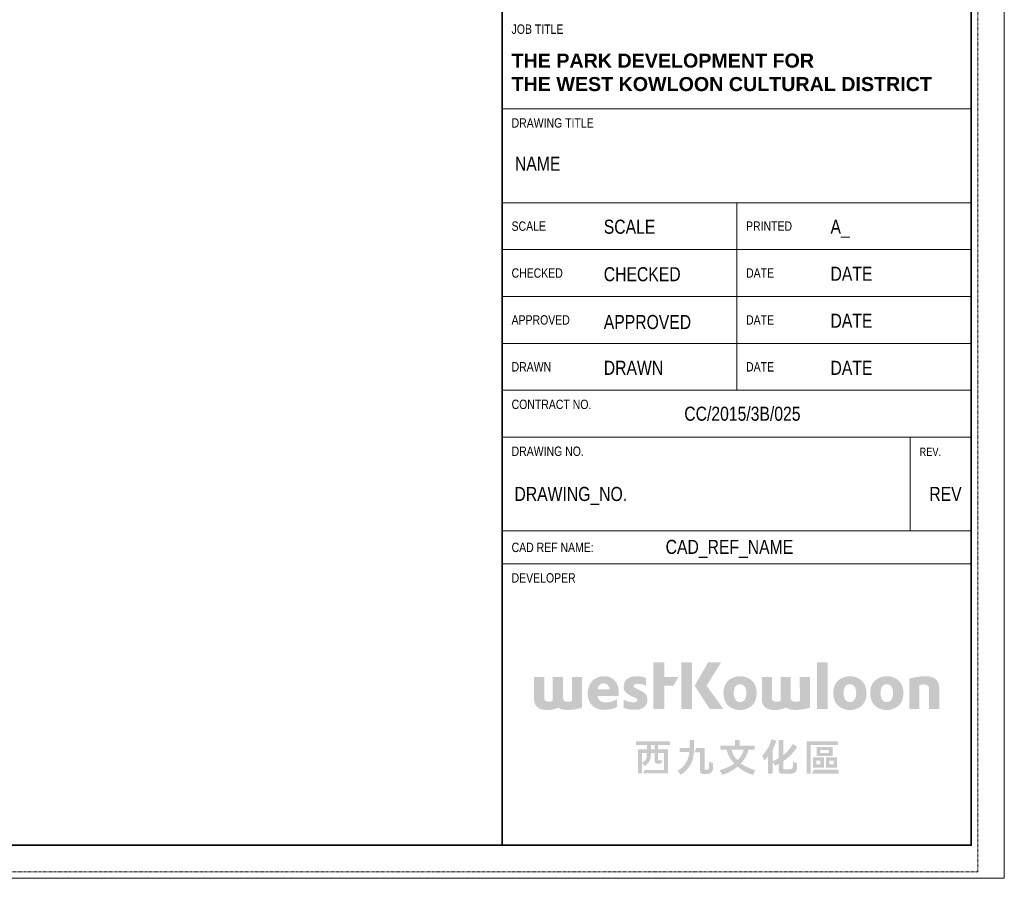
# Model space of a CAD drawing. Extents: x 0 to 840, y 0 to 594.
# Tile 1 of 16: x 630 to 840, y 0 to 183. Entities that reach past the tile are written whole.
import ezdxf
from ezdxf.enums import TextEntityAlignment as Align

# ---------------------------------------------------------------- set-up
doc = ezdxf.new("R2010")
doc.units = 0
doc.linetypes.add('5', pattern=[0.045, 0.02, -0.025])
doc.layers.get('0').update_dxf_attribs({"lineweight": 0})
doc.layers.get('DefPoints').update_dxf_attribs({"lineweight": 0})
doc.layers.add('00_Example', color=7, linetype='Continuous')
doc.layers.add('DW-TITLE', color=7, linetype='Continuous', lineweight=0)
doc.styles.add('English', font='arial.ttf', dxfattribs={"width": 0.8})
doc.styles.add('Style-Arial', font='arial.ttf', dxfattribs={"width": 0.8})
doc.styles.add('Swiss721BT Bold', font='swissb.ttf')

# ---------------------------------------------------------------- blocks, each defined once
blk = doc.blocks.new('Logo')
at = {"layer": 'DW-TITLE'}
h = blk.add_hatch(color=256, dxfattribs=at)
h.dxf.hatch_style = 1
h.paths.add_polyline_path([(17.86549175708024, -39.68821659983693), (19.69745584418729, -39.68821659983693), (19.69745584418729, -40.32682214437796), (17.86549175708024, -40.32682214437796)], flags=16)
h.paths.add_polyline_path([(17.07119018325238, -39.04961117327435), (20.49513752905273, -39.04961117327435), (20.49513752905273, -40.96204870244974), (17.07119018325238, -40.96204870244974)], flags=17)
h.paths.add_polyline_path([(19.06073673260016, -41.28276579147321), (21.37369109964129, -41.28276579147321), (21.37369109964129, -43.50492805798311), (19.06073673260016, -43.50492805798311)], flags=17)
h.paths.add_polyline_path([(19.777995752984, -42.00002481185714), (20.65643207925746, -42.00002481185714), (20.65643207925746, -42.78766903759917), (19.777995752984, -42.78766903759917)], flags=16)
h.paths.add_polyline_path([(16.27300414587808, -41.28276579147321), (18.58595851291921, -41.28276579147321), (18.58595851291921, -43.50492805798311), (16.27300414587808, -43.50492805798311)], flags=17)
h.paths.add_polyline_path([(16.99026316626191, -42.00002481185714), (17.86869949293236, -42.00002481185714), (17.86869949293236, -42.78766903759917), (16.99026316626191, -42.78766903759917)], flags=16)
h.paths.add_polyline_path([(16.51523618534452, -43.90464574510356), (21.76780138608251, -43.90464574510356), (21.76780138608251, -44.77441720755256), (15.9714453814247, -44.77441720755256)])
h.paths.add_polyline_path([(15.80047677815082, -38.65229289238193), (21.61181015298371, -38.65229289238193), (21.61181015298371, -37.85558783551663), (14.92434005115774, -37.85558783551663), (14.92434005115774, -44.77922386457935), (15.80047677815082, -44.77922386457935)])
edge = h.paths.add_edge_path()
edge.add_arc((4.14033496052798, -33.36242543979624), 10.46118023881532, 303.5964550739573, 326.8097873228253)
edge.add_line((12.89485562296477, -39.08908764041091), (11.96362735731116, -38.38053811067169))
edge.add_arc((5.160376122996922, -34.77294331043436), 7.700582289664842, 308.2610344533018, 332.0641057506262, ccw=False)
edge.add_line((9.928924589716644, -40.81942270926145), (9.928924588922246, -37.58745342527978))
edge.add_line((9.928924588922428, -37.58745342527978), (8.979224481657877, -37.58745342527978))
edge.add_line((8.979224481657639, -37.58745342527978), (8.979224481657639, -41.45989813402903))
edge.add_arc((5.160376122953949, -34.77294331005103), 7.700582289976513, 289.26614447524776, 299.7302253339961, ccw=False)
edge.add_line((7.701234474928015, -42.04226284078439), (7.701234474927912, -39.57277189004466))
edge.add_arc((-0.1421208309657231, -35.43688914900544), 8.867003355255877, 332.196852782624, 344.9495522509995)
edge.add_line((8.420722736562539, -37.73937878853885), (7.432097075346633, -37.37366738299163))
edge.add_arc((-0.1421208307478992, -35.43688914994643), 7.817920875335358, 315.5236258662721, 345.6564360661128, ccw=False)
edge.add_line((5.436273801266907, -40.91424253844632), (5.896743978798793, -41.92964359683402))
edge.add_arc((-0.1421208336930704, -35.436889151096), 8.867003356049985, 312.9256792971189, 320.2187342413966)
edge.add_line((6.672107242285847, -41.11051623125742), (6.672107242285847, -44.7532512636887))
edge.add_line((6.672107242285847, -44.7532512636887), (7.701234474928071, -44.7532512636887))
edge.add_line((7.701234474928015, -44.7532512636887), (7.701234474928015, -42.31538277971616))
edge.add_line((7.701234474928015, -42.31538277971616), (8.17438362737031, -43.01451036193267))
edge.add_arc((4.140334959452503, -33.36242543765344), 10.46118024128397, 292.6822855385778, 297.5522132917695)
edge.add_line((8.979224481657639, -42.63719984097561), (8.979224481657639, -44.14119434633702))
edge.add_arc((9.576052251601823, -44.14119434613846), 0.5968277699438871, 180.0000000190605, 270.000000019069)
edge.add_line((9.57605225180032, -44.73802211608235), (11.68933095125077, -44.73802211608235))
edge.add_arc((11.68933095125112, -43.54436657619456), 1.193655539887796, 270, 360.0000000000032)
edge.add_line((12.88298649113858, -43.54436657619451), (12.88298649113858, -42.51668205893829))
edge.add_line((12.88298649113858, -42.51668205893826), (12.00493674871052, -42.22281443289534))
edge.add_line((12.00493674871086, -42.22281443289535), (12.00493674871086, -43.14004304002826))
edge.add_arc((11.28874342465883, -43.14004303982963), 0.7161933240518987, 269.99999998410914, 359.9999999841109, ccw=False)
edge.add_line((11.28874342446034, -43.85623636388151), (10.16765569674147, -43.85623636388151))
edge.add_arc((10.16765569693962, -43.61750525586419), 0.2387311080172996, 180.0000000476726, 269.9999999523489, ccw=False)
edge.add_line((9.928924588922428, -43.61750525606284), (9.928924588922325, -42.07612282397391))
edge = h.paths.add_edge_path()
edge.add_line((3.838419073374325, -38.77920515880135), (0.6650732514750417, -38.77920515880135))
edge.add_line((0.6650732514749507, -38.77920515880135), (0.6650732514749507, -37.58221170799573))
edge.add_line((0.6650732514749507, -37.58221170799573), (-0.3690145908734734, -37.58221170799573))
edge.add_line((-0.3690145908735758, -37.58221170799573), (-0.3690145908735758, -38.77920515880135))
edge.add_line((-0.3690145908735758, -38.77920515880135), (-3.476731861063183, -38.77920515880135))
edge.add_line((-3.476731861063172, -38.77920515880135), (-3.476731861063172, -39.65671598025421))
edge.add_line((-3.476731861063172, -39.65671598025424), (-2.129496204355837, -39.65671598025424))
edge.add_arc((3.5743247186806, -38.39508876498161), 5.841684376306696, 192.4724276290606, 225.7932225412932)
edge.add_arc((-6.779780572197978, -33.08574502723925), 11.38598196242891, 286.0337096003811, 303.4797677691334, ccw=False)
edge.add_line((-3.634939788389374, -44.02880500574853), (-3.079927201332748, -45.00334214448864))
edge.add_arc((-5.533966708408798, -36.55435328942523), 8.79816586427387, 286.1961310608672, 310.5479758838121)
edge.add_arc((5.905136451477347, -36.55435328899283), 8.798165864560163, 229.4520241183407, 253.8038689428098)
edge.add_line((3.451096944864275, -45.00334214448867), (4.006109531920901, -44.02880500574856))
edge.add_arc((7.150950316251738, -33.08574502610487), 11.38598196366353, 236.520232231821, 253.96629039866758, ccw=False)
edge.add_arc((-3.203154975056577, -38.39508876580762), 5.841684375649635, 314.2067774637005, 347.5275723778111)
edge.add_line((2.500665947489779, -39.65671598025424), (3.838419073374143, -39.65671598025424))
edge.add_line((3.838419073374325, -39.65671598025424), (3.838419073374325, -38.77920515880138))
edge = h.paths.add_edge_path(flags=16)
edge.add_arc((-3.203154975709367, -38.39508876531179), 4.860151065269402, 314.20677746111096, 344.9545012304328, ccw=False)
edge.add_arc((3.574324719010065, -38.39508876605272), 4.860151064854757, 195.045498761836, 225.7932225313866, ccw=False)
edge.add_line((-1.119220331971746, -39.65671598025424), (1.490390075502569, -39.65671598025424))
edge = h.paths.add_edge_path()
edge.add_line((-6.801252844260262, -40.20370843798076), (-6.79857504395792, -39.25344055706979))
edge.add_line((-6.798575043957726, -39.25344055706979), (-8.543343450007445, -39.25344055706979))
edge.add_line((-8.543343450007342, -39.25344055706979), (-8.62438772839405, -39.41462370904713))
edge.add_line((-8.62438772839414, -39.41462370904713), (-8.702893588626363, -39.57273647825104))
edge.add_line((-8.702893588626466, -39.57273647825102), (-8.78221768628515, -39.73249719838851))
edge.add_line((-8.782217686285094, -39.73249719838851), (-8.860143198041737, -39.89264087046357))
edge.add_line((-8.860143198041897, -39.89264087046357), (-9.020207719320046, -40.20370843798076))
edge.add_line((-9.020207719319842, -40.20370843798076), (-7.82139599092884, -40.20370843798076))
edge.add_line((-7.82139599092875, -40.20370843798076), (-7.82139599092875, -44.22560984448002))
edge.add_arc((-7.224568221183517, -44.22560984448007), 0.5968277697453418, 179.9999999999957, 269.9999999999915)
edge.add_line((-7.224568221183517, -44.82243761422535), (-6.801252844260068, -44.82243761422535))
edge.add_line((-6.801252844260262, -44.82243761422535), (-6.235752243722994, -44.82243761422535))
edge.add_arc((-6.2357522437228, -43.62878207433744), 1.193655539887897, 270, 359.9999999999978)
edge.add_line((-5.042096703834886, -43.62878207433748), (-5.042096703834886, -42.48156900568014))
edge.add_line((-5.042096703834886, -42.48156900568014), (-5.926295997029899, -42.20627900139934))
edge.add_line((-5.926295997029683, -42.20627900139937), (-5.926295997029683, -43.63532289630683))
edge.add_arc((-6.165027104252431, -43.63532289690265), 0.2387311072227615, -90.00000014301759, 1.430016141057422e-07, ccw=False)
edge.add_line((-6.165027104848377, -43.8740540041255), (-6.801252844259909, -43.8740540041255))
edge.add_line((-6.801252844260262, -43.8740540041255), (-6.801252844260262, -40.20370843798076))
edge = h.paths.add_edge_path()
edge.add_line((-9.100257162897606, -39.52364670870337), (-9.100257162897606, -37.57330796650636))
edge.add_line((-9.100257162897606, -37.57330796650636), (-10.05990647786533, -37.57330796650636))
edge.add_line((-10.0599064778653, -37.57330796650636), (-10.0599064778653, -39.25344055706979))
edge.add_line((-10.0599064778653, -39.25344055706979), (-12.12659632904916, -39.25344055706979))
edge.add_line((-12.12659632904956, -39.25344055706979), (-12.12659632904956, -40.13092394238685))
edge.add_line((-12.12659632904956, -40.13092394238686), (-10.059906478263, -40.13092394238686))
edge.add_arc((-15.28088529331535, -39.66875684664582), 5.241394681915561, 300.74261217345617, 354.94129701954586, ccw=False)
edge.add_line((-12.60157727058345, -44.17359055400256), (-11.88914403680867, -44.99095269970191))
edge.add_arc((-15.16962799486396, -39.84980560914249), 6.098603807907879, 302.5412980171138, 340.8123571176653)
edge.add_arc((-18.58078754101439, -39.45019978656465), 9.480814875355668, 345.3115024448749, 359.5561309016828)
edge = h.paths.add_edge_path()
edge.add_line((-14.63736792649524, -43.95022246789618), (-14.63736792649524, -39.57373383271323))
edge.add_line((-14.63736792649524, -39.57373383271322), (-15.51137000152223, -39.57373383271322))
edge.add_line((-15.51137000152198, -39.57373383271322), (-16.78106986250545, -39.57373383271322))
edge.add_line((-16.78106986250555, -39.57373383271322), (-16.78106986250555, -38.61967250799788))
edge.add_line((-16.78106986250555, -38.61967250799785), (-14.23813755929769, -38.61967250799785))
edge.add_line((-14.23813755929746, -38.61967250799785), (-14.23813755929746, -37.83082173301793))
edge.add_line((-14.23813755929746, -37.83082173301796), (-21.47909955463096, -37.83082173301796))
edge.add_line((-21.47909955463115, -37.83082173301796), (-21.47909955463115, -38.61967250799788))
edge.add_line((-21.47909955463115, -38.61967250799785), (-19.09051289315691, -38.61967250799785))
edge.add_line((-19.09051289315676, -38.61967250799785), (-19.09051289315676, -39.5737338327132))
edge.add_line((-19.09051289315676, -39.57373383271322), (-21.07815847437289, -39.57373383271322))
edge.add_line((-21.07815847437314, -39.57373383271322), (-21.07815847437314, -40.3697372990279))
edge.add_line((-21.07815847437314, -40.36973729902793), (-21.07815847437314, -44.66643059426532))
edge.add_line((-21.07815847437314, -44.66643059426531), (-20.20577270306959, -44.66643059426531))
edge.add_line((-20.20577270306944, -44.66643059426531), (-20.20577270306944, -40.36973729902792))
edge.add_line((-20.20577270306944, -40.36973729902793), (-19.17123520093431, -40.36973729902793))
edge.add_line((-19.17123520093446, -40.36973729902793), (-19.17123520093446, -41.00630120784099))
edge.add_arc((-20.81032793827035, -40.90611885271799), 1.642151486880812, 297.74162804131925, 356.5023977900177, ccw=False)
edge.add_line((-20.04593072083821, -42.359514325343), (-20.20577270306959, -42.359514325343))
edge.add_line((-20.20577270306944, -42.359514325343), (-20.20577270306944, -42.51182101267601))
edge.add_line((-20.20577270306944, -42.51182101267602), (-19.56793430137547, -43.15664291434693))
edge.add_line((-19.56793430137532, -43.15664291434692), (-19.33138418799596, -42.91521956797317))
edge.add_line((-19.33138418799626, -42.91521956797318), (-19.25256163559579, -42.8347731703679))
edge.add_arc((-20.80897933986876, -40.85512471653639), 2.518222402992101, 308.1747528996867, 356.546179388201)
edge.add_line((-18.2953308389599, -41.00683260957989), (-18.2953308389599, -40.36973729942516))
edge.add_line((-18.2953308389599, -40.36973729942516), (-17.50191752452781, -40.36973729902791))
edge.add_line((-17.50191752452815, -40.36973729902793), (-17.50191752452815, -41.79747327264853))
edge.add_line((-17.50191752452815, -41.7974732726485), (-17.50191752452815, -42.11708763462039))
edge.add_arc((-17.02445530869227, -42.11708763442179), 0.4774622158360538, 180.0000000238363, 270.0000000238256)
edge.add_line((-17.02445530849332, -42.59454985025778), (-16.14255493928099, -42.59454985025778))
edge.add_line((-16.1425549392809, -42.59454985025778), (-15.83081881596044, -42.03914349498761))
edge.add_line((-15.83081881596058, -42.0391434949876), (-15.83081881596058, -41.87578868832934))
edge.add_line((-15.83081881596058, -41.87578868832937), (-16.78106986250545, -41.87578868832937))
edge.add_line((-16.78106986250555, -41.87578868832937), (-16.78106986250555, -40.36973729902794))
edge.add_line((-16.78106986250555, -40.36973729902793), (-15.51137000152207, -40.36973729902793))
edge.add_line((-15.51137000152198, -40.36973729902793), (-15.51137000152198, -43.95022246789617))
edge.add_line((-15.51137000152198, -43.95022246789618), (-19.57067403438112, -43.95022246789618))
edge.add_line((-19.57067403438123, -43.95022246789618), (-19.97386036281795, -44.66643059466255))
edge.add_line((-19.97386036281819, -44.66643059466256), (-19.57067403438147, -44.66643059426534))
edge.add_line((-19.57067403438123, -44.66643059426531), (-14.6373679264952, -44.66643059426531))
edge.add_line((-14.63736792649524, -44.66643059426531), (-14.63736792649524, -43.95022246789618))
h.paths.add_polyline_path([(-18.29550333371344, -39.57373383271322), (-18.29550333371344, -38.61967250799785), (-17.50191752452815, -38.61967250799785), (-17.50191752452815, -39.57373383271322)], flags=16)
edge = h.paths.add_edge_path()
edge.add_arc((40.07048029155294, -26.66703217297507), 0.9605320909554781, 357.7803886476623, 427.3290488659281)
edge.add_arc((39.87114827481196, -28.78964607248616), 3.062360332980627, 79.28134399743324, 107.796379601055)
edge.add_line((38.93518334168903, -25.87382364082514), (38.93518334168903, -30.99193116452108))
edge.add_line((38.93518334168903, -30.99193116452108), (36.78797836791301, -30.99193116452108))
edge.add_line((36.78797836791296, -30.99193116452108), (36.78797836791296, -24.5106436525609))
edge.add_arc((40.42263052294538, -36.28310142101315), 12.32077344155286, 92.5123486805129, 107.15765412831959, ccw=False)
edge.add_line((39.88255303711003, -23.9741707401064), (40.42745666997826, -23.9741707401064))
edge.add_arc((40.42959063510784, -28.03825511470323), 4.06408493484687, 74.66422556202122, 90.03008480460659, ccw=False)
edge.add_arc((41.10473795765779, -26.0712924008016), 1.99290435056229, 15.128589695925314, 78.43012562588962, ccw=False)
edge.add_arc((39.99162856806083, -26.55368763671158), 3.19813557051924, 5.020018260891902, 18.26840351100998, ccw=False)
edge.add_line((43.177496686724, -26.27383864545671), (43.177496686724, -30.99193116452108))
edge.add_line((43.177496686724, -30.99193116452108), (41.03029171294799, -30.99193116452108))
edge.add_line((41.03029171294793, -30.99193116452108), (41.03029171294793, -26.62983092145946))
edge.add_line((41.03029171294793, -26.62983092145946), (41.03029171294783, -26.704233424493))
edge = h.paths.add_edge_path(flags=16)
edge.add_arc((30.21340730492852, -27.57848569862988), 3.143068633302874, 337.5796579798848, 382.4203420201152)
edge.add_arc((32.00509789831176, -26.90295900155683), 1.230575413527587, 25.16304612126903, 154.8369538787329)
edge.add_arc((33.79678849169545, -27.57848569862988), 3.143068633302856, 157.5796579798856, 202.4203420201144)
edge.add_arc((32.00509789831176, -28.25401239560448), 1.230575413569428, 205.1630461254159, 334.8369538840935)
edge = h.paths.add_edge_path()
edge.add_arc((32.19264250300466, -27.84280252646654), 3.35571261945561, 313.4690784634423, 332.2659660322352)
edge.add_arc((31.07118797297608, -27.57848569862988), 4.480597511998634, 335.9505150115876, 384.0494849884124)
edge.add_arc((32.1926425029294, -27.31416887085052), 3.35571261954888, 27.73403396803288, 46.53092153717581)
edge.add_arc((32.00802149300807, -27.81710160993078), 3.853562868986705, 49.68475189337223, 130.3152481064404)
edge.add_arc((31.82340048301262, -27.31416887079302), 3.355712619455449, 133.4690784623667, 152.2659660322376)
edge.add_arc((32.94485501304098, -27.57848569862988), 4.480597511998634, 155.9505150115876, 204.0494849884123)
edge.add_arc((31.82340048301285, -27.84280252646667), 3.355712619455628, 207.734033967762, 226.5309215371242)
edge.add_arc((32.00802149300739, -27.33986978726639), 3.853562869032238, 229.6847518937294, 310.3152481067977)
edge = h.paths.add_edge_path(flags=16)
edge.add_arc((22.34124484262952, -27.57848569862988), 3.143068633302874, 337.5796579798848, 382.4203420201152)
edge.add_arc((24.13293543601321, -26.90295900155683), 1.230575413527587, 25.16304612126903, 154.8369538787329)
edge.add_arc((25.92462602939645, -27.57848569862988), 3.143068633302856, 157.5796579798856, 202.4203420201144)
edge.add_arc((24.13293543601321, -28.25401239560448), 1.230575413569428, 205.1630461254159, 334.8369538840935)
edge = h.paths.add_edge_path()
edge.add_arc((24.32048004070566, -27.84280252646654), 3.35571261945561, 313.4690784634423, 332.2659660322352)
edge.add_arc((23.19902551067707, -27.57848569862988), 4.480597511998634, 335.9505150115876, 384.0494849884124)
edge.add_arc((24.3204800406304, -27.31416887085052), 3.35571261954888, 27.73403396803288, 46.53092153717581)
edge.add_arc((24.13585903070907, -27.81710160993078), 3.853562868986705, 49.68475189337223, 130.3152481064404)
edge.add_arc((23.95123802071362, -27.31416887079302), 3.355712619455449, 133.4690784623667, 152.2659660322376)
edge.add_arc((25.07269255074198, -27.57848569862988), 4.480597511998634, 155.9505150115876, 204.0494849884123)
edge.add_arc((23.95123802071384, -27.84280252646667), 3.355712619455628, 207.734033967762, 226.5309215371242)
edge.add_arc((24.13585903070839, -27.33986978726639), 3.853562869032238, 229.6847518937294, 310.3152481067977)
h.paths.add_polyline_path([(19.41815214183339, -30.99193116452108), (19.41815214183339, -21.03071779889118), (17.13653372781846, -21.03071779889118), (17.13653372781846, -30.99193116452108)])
edge = h.paths.add_edge_path()
edge.add_arc((7.783604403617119, -28.1392807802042), 3.008283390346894, 244.3069024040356, 265.21241899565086, ccw=False)
edge.add_arc((7.310716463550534, -29.09937484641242), 1.938118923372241, 177.020221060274, 244.5990962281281, ccw=False)
edge.add_line((5.37521798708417, -28.99862461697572), (5.37521798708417, -24.12200888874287))
edge.add_line((5.37521798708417, -24.12200888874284), (7.523850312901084, -24.12200888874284))
edge.add_line((7.523850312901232, -24.12200888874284), (7.523850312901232, -28.74521740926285))
edge.add_arc((8.324639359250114, -28.61021623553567), 0.8120889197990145, 189.5692412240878, 255.2101816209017)
edge.add_arc((8.47765015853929, -27.17158373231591), 2.252817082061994, 260.7965766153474, 293.2282026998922)
edge.add_line((9.36614834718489, -29.24179043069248), (9.36614834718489, -24.12200888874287))
edge.add_line((9.36614834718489, -24.12200888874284), (11.51595418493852, -24.12200888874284))
edge.add_line((11.51595418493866, -24.12200888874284), (11.51595418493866, -28.72669462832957))
edge.add_arc((12.31674323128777, -28.59169345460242), 0.8120889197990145, 189.5692412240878, 255.2101816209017)
edge.add_arc((12.56126479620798, -26.75610176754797), 2.659437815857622, 260.2182525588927, 290.0523988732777)
edge.add_line((13.47313118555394, -29.25432297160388), (13.45579486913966, -24.12200888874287))
edge.add_line((13.45579486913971, -24.12200888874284), (15.61296443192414, -24.12200888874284))
edge.add_line((15.61296443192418, -24.12200888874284), (15.61296443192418, -30.65973249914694))
edge.add_arc((12.64682291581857, -21.93007875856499), 9.219807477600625, 266.0459926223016, 288.766614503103, ccw=False)
edge.add_arc((12.13324254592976, -28.14090332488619), 2.989534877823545, 237.70073385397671, 267.6577559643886, ccw=False)
edge.add_arc((8.196991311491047, -25.54386580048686), 5.632532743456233, 263.2251023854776, 294.5340479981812, ccw=False)
edge = h.paths.add_edge_path(flags=16)
edge.add_arc((-1.077445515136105, -27.57848569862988), 3.143068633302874, 337.5796579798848, 382.4203420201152)
edge.add_arc((0.7142450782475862, -26.90295900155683), 1.230575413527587, 25.16304612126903, 154.8369538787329)
edge.add_arc((2.505935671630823, -27.57848569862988), 3.143068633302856, 157.5796579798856, 202.4203420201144)
edge.add_arc((0.7142450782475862, -28.25401239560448), 1.230575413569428, 205.1630461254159, 334.8369538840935)
edge = h.paths.add_edge_path()
edge.add_arc((0.901789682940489, -27.84280252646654), 3.35571261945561, 313.4690784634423, 332.2659660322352)
edge.add_arc((-0.2196648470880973, -27.57848569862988), 4.480597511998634, 335.9505150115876, 384.0494849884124)
edge.add_arc((0.9017896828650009, -27.31416887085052), 3.35571261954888, 27.73403396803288, 46.53092153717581)
edge.add_arc((0.7171686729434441, -27.81710160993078), 3.853562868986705, 49.68475189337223, 130.3152481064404)
edge.add_arc((0.5325476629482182, -27.31416887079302), 3.355712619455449, 133.4690784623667, 152.2659660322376)
edge.add_arc((1.654002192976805, -27.57848569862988), 4.480597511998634, 155.9505150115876, 204.0494849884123)
edge.add_arc((0.5325476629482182, -27.84280252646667), 3.355712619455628, 207.734033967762, 226.5309215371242)
edge.add_arc((0.717168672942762, -27.33986978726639), 3.853562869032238, 229.6847518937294, 310.3152481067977)
h.paths.add_polyline_path([(-3.33736201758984, -21.03071779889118), (-6.4107464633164, -25.987012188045), (-2.806821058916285, -30.99193116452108), (-5.722284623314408, -30.99193116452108), (-8.954001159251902, -25.987012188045), (-6.094045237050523, -21.03071779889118)])
h.paths.add_polyline_path([(-9.532740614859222, -30.99193116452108), (-9.532740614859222, -21.03071779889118), (-11.81435902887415, -21.03071779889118), (-11.81435902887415, -30.99193116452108)])
h.paths.add_polyline_path([(-17.77401861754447, -21.03071779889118), (-17.77401861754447, -30.99193116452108), (-15.43958023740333, -30.99193116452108), (-15.43958023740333, -25.97813935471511), (-13.48467098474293, -25.97813935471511), (-12.41492960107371, -24.12693075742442), (-15.43958023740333, -24.12693075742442), (-15.43958023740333, -21.03071779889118)])
edge = h.paths.add_edge_path()
edge.add_arc((-21.49817823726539, -28.09646264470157), 3.033641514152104, 269.711813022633, 304.8549995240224)
edge.add_arc((-21.05048540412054, -29.01160611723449), 2.032782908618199, 309.2458289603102, 392.017829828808)
edge.add_arc((-21.11898695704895, -29.19972592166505), 2.194063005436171, 35.23638276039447, 55.70896490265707)
edge.add_arc((-31.6738859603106, -48.07058529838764), 23.80836323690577, 60.31394266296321, 65.60014813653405)
edge.add_arc((-21.57934538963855, -26.07624052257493), 0.4059896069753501, 103.91141676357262, 230.3140830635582, ccw=False)
edge.add_arc((-20.93213882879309, -28.65714297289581), 3.066802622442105, 58.1199779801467, 104.0556228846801, ccw=False)
edge.add_line((-19.31243069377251, -26.05294945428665), (-19.31243069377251, -24.36327501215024))
edge.add_arc((-21.20176112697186, -28.61438895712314), 4.652046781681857, 66.03811363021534, 109.3322146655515)
edge.add_arc((-22.18004389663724, -26.03844968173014), 1.898800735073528, 107.208319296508, 166.7138594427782)
edge.add_arc((-20.25380774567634, -26.26431432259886), 3.831873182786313, 170.0479984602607, 184.6955942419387)
edge.add_arc((-22.24670421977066, -26.18149547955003), 1.86866621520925, 192.2504363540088, 238.9632126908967)
edge.add_arc((-16.27129972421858, -15.78710708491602), 13.85787168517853, 239.9525760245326, 248.15625793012)
edge.add_arc((-21.5758506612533, -29.05449262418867), 0.4308315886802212, -49.522146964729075, 69.85721631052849, ccw=False)
edge.add_arc((-22.04373273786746, -27.6838558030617), 1.855597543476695, 270.55721427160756, 293.7575023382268, ccw=False)
edge.add_arc((-21.93416515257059, -25.13503598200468), 4.405280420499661, 240.759469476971, 268.8095676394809, ccw=False)
edge.add_line((-24.08604346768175, -28.97898125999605), (-24.08604346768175, -30.74494731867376))
edge.add_arc((-21.87399530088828, -24.75349417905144), 6.386757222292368, 249.7358231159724, 273.2362961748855)
edge.add_arc((-21.51343519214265, -31.13010394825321), 3.819800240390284e-05, 92.43985445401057, 93.2362962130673, ccw=False)
edge = h.paths.add_edge_path()
edge.add_arc((-28.3512175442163, -27.47973869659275), 3.508861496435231, 90.5011081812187, 135.9968771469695)
edge.add_arc((-27.5587492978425, -27.64323141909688), 4.214756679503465, 141.8924985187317, 209.8449929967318)
edge.add_arc((-28.50960725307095, -27.79510767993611), 3.33196750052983, 215.7270904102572, 267.4289508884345)
edge.add_arc((-28.18113565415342, -25.23014811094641), 5.912920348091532, 265.3637596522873, 296.5281981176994)
edge.add_line((-25.54019954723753, -30.52052461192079), (-25.54019954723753, -28.84459185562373))
edge.add_arc((-27.78347735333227, -25.67789963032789), 3.880751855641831, 258.64151058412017, 305.31367296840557, ccw=False)
edge.add_arc((-28.24686221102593, -28.08066957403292), 1.433904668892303, 183.8638551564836, 257.8859060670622, ccw=False)
edge.add_line((-29.67750759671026, -28.17729451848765), (-25.18434482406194, -28.17729451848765))
edge.add_arc((-37.88358904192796, -27.68033387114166), 12.70896430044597, 357.7589826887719, 364.0341303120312)
edge.add_arc((-28.51677863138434, -27.04602992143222), 3.320841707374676, 4.486679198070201, 45.24141796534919)
edge.add_arc((-28.19596429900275, -27.14387042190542), 3.178302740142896, 50.59779242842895, 93.35390062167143)
edge.add_arc((-28.38190531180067, -23.97100833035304), 3.084073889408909e-06, 264.40722449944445, 273.35389936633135, ccw=False)
edge = h.paths.add_edge_path()
edge.add_arc((-41.26450152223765, -29.09937484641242), 1.938118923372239, 177.020221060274, 244.5990962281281)
edge.add_arc((-40.79161358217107, -28.1392807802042), 3.00828339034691, 244.3069024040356, 265.2124189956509)
edge.add_arc((-40.37822667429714, -25.54386580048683), 5.632532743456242, 263.2251023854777, 294.5340479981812)
edge.add_arc((-36.44197543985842, -28.14090332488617), 2.98953487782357, 237.700733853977, 267.6577559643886)
edge.add_arc((-35.92839506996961, -21.93007875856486), 9.219807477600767, 266.0459926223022, 288.7666145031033)
edge.add_line((-32.962253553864, -30.65973249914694), (-32.962253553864, -24.12200888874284))
edge.add_line((-32.962253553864, -24.12200888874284), (-35.11942311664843, -24.12200888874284))
edge.add_line((-35.11942311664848, -24.12200888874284), (-35.1020868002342, -29.25432297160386))
edge.add_arc((-36.01395318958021, -26.75610176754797), 2.659437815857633, 260.2182525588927, 290.0523988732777, ccw=False)
edge.add_arc((-36.25847475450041, -28.59169345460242), 0.8120889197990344, 189.5692412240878, 255.2101816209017, ccw=False)
edge.add_line((-37.05926380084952, -28.7266946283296), (-37.05926380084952, -24.12200888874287))
edge.add_line((-37.05926380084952, -24.12200888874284), (-39.20906963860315, -24.12200888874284))
edge.add_line((-39.20906963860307, -24.12200888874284), (-39.20906963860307, -29.24179043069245))
edge.add_arc((-40.09756782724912, -27.17158373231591), 2.252817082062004, 260.7965766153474, 293.2282026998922, ccw=False)
edge.add_arc((-40.25057862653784, -28.61021623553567), 0.8120889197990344, 189.5692412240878, 255.2101816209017, ccw=False)
edge.add_line((-41.05136767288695, -28.74521740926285), (-41.05136767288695, -24.12200888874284))
edge.add_line((-41.05136767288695, -24.12200888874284), (-43.19999999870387, -24.12200888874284))
edge.add_line((-43.19999999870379, -24.12200888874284), (-43.19999999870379, -29.20012507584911))
edge.add_line((-43.19999999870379, -29.20012507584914), (-43.19999999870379, -28.99862461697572))
edge = h.paths.add_edge_path(flags=16)
edge.add_arc((-28.36822302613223, -26.7591460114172), 1.270792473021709, 0.1649618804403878, 179.8350381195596)
edge.add_line((-29.63901023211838, -26.75548724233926), (-27.09743582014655, -26.75548724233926))
edge = h.paths.add_edge_path(flags=16)
edge.add_line((-17.50191752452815, -39.57528469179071), (-17.50191752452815, -38.61967250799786))
blk.add_lwpolyline([(-49.99999999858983, 0), (49.99999999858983, 0), (49.99999999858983, -60.0000000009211), (-49.99999999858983, -60.0000000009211)], close=True, dxfattribs=at)

msp = doc.modelspace()

# ---------------------------------------------------------------- linework, layer by layer
at = {"layer": 'DefPoints', "lineweight": 0}
msp.add_polyline3d([(0, 0, 0), (839.7931034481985, -7.564651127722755e-09, 0), (839.7931034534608, 593.9999999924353, 0), (5.262336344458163e-09, 593.9999999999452, 0), (0, 0, 0)], dxfattribs=at)
at = {"layer": 'DefPoints', "linetype": '5', "lineweight": 0}
msp.add_polyline3d([(2.825208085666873, 1.412604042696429, 0), (834.142687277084, 1.412604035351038, 0), (834.1426872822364, 592.5873959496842, 0), (2.825208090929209, 592.5873959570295, 0), (2.825208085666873, 1.412604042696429, 0)], dxfattribs=at)
at = {"layer": 'DW-TITLE', "lineweight": 35}
msp.add_line((732.7300832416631, 586.9369797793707), (732.7300832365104, 7.063020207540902), dxfattribs=at)
at = {"layer": 'DW-TITLE'}
for p, q in [((732.7300832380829, 164.0630202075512), (832.7300832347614, 164.0630202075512)), ((732.7300832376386, 144.0630202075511), (832.7300832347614, 144.0630202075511)), ((782.7300832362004, 144.0630202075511), (782.7300832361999, 104.0630202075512)), ((732.73008323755, 134.0630202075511), (832.7300832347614, 134.0630202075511)), ((732.7300832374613, 124.0630202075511), (832.7300832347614, 124.0630202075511)), ((732.7300832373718, 114.0630202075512), (832.7300832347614, 114.0630202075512)), ((732.7300832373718, 104.0630202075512), (832.7300832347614, 104.0630202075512)), ((732.730083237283, 94.06302020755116), (832.7300832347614, 94.06302020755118)), ((819.7196059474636, 74.06302020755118), (819.7196059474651, 94.06302020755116)), ((732.7300832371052, 74.06302020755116), (832.7300832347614, 74.06302020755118)), ((732.7300832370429, 67.06302020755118), (832.7300832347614, 67.06302020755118))]:
    msp.add_line(p, q, dxfattribs=at)
at = {"layer": 'DW-TITLE', "lineweight": 35}
msp.add_polyline3d([(7.0630202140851, 7.063020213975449, 0), (832.730083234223, 7.063020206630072, 0), (832.7300832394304, 586.9369797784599, 0), (7.063020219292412, 586.9369797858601, 0), (7.0630202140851, 7.063020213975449, 0)], dxfattribs=at)

# ---------------------------------------------------------------- block references
at = {"color": 6}
msp.add_blockref('Logo', (782.7300832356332, 67.06302020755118), dxfattribs=at)

# ---------------------------------------------------------------- texts
at = {"style": 'English', "width": 0.8}
for tag, p in [('NAME', (735.4465005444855, 150.8701674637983)), ('SCALE', (754.3854006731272, 137.438961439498)), ('A_', (802.7328529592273, 137.4360085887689)), ('CHECKED', (754.3854006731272, 127.3111460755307)), ('DATE', (802.7328529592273, 127.4056171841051)), ('APPROVED', (754.3854006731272, 117.1179998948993)), ('DATE', (802.7328529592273, 117.3986212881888)), ('DRAWN', (754.3854006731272, 107.3516110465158)), ('DATE', (802.7328529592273, 107.3460955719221)), ('DRAWING_NO.', (735.3423117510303, 80.45456089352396)), ('REV', (823.8029325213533, 80.45456089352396)), ('CAD_REF_NAME', (767.5771510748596, 69.17057103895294))]:
    msp.add_attdef(tag, p, '', height=3, dxfattribs=at)
at = {"layer": '00_Example', "insert": (734.7300832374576, 175.8571654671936), "char_height": 3, "attachment_point": 1, "style": 'Swiss721BT Bold'}
msp.add_mtext_dynamic_manual_height_columns('THE PARK DEVELOPMENT FOR\\PTHE WEST KOWLOON CULTURAL DISTRICT', width=97.99999999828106, gutter_width=1, heights=[0], dxfattribs=at)
at = {"layer": 'DW-TITLE', "style": 'Style-Arial', "width": 0.8}
for s, height, p in [('JOB TITLE', 2, (734.7300832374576, 180.0630202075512)), ('DRAWING TITLE', 2, (734.7300832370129, 160.0630202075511)), ('CONTRACT NO.', 2, (734.7300832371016, 100.0630202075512)), ('DRAWING NO.', 2, (734.7300832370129, 90.06302020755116)), ('REV.', 1.765755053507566, (821.7196059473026, 90.06302020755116)), ('DEVELOPER', 2, (734.7300832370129, 63.06302020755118))]:
    msp.add_text(s, height=height, dxfattribs=at).set_placement(p)
for s, height, p in [('SCALE', 2, (734.7300832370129, 139.0630202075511)), ('PRINTED', 2, (784.7300832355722, 139.0630202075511)), ('CHECKED', 2, (734.7300832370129, 129.0630202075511)), ('DATE', 2, (784.7300832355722, 129.0630202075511)), ('APPROVED', 2, (734.7300832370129, 119.0630202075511)), ('DATE', 2, (784.7300832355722, 119.0630202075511)), ('DRAWN', 2, (734.7300832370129, 109.0630202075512)), ('DATE', 2, (784.7300832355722, 109.0630202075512)), ('CC/2015/3B/025', 3, (771.5553634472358, 99.06302020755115)), ('CAD REF NAME:', 2, (734.730083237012, 70.56302020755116))]:
    msp.add_text(s, height=height, dxfattribs=at).set_placement(p, align=Align.MIDDLE_LEFT)

doc.saveas('drawing.dxf')
